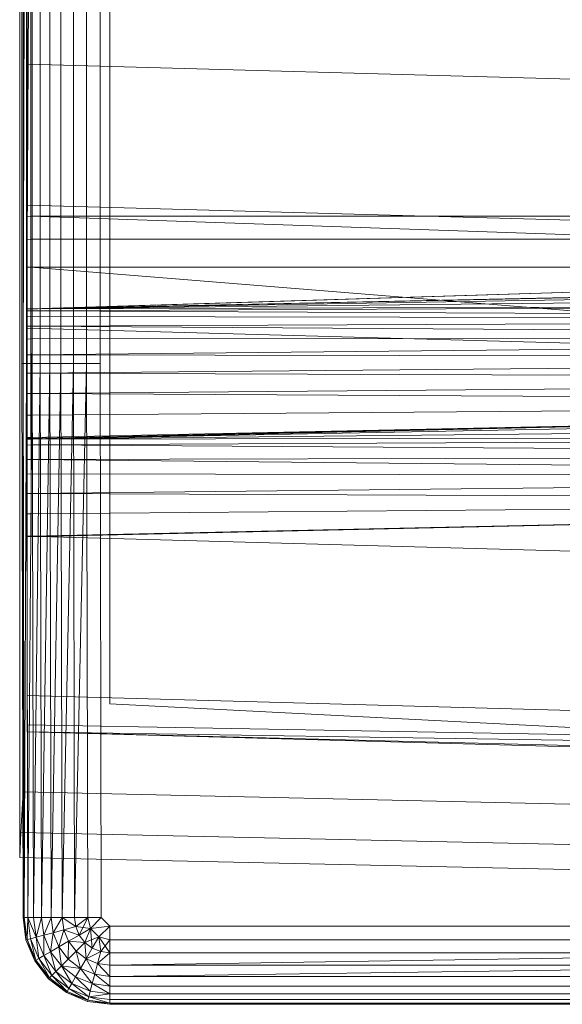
# Model space of a CAD drawing. Header units: metres. Extents: x 391.1 to 427.5, y 12.7 to 28.4.
# Tile 50 of 139: x 407.5527 to 407.6441, y 26.1113 to 26.2773. Entities that reach past the tile are written whole.
import ezdxf

# ---------------------------------------------------------------- set-up
doc = ezdxf.new("R2010")
doc.units = ezdxf.units.M
doc.layers.add('A-DETL-____-MBND', color=7, linetype='Continuous', lineweight=18)
doc.layers.add('A-GENM-____-OTLN', color=7, linetype='Continuous', lineweight=18)

# ---------------------------------------------------------------- blocks, each defined once
blk = doc.blocks.new('Family - LONDR55-XX_ZZ-ARQ-CAA-M3D-Londres55-154724-04_TEL_P1')
at = {"layer": 'A-DETL-____-MBND', "color": 253, "true_color": 0xaaaaaa}
for p, q in [((0.03874, 0.72747), (0.36709, 0.72747)), ((0.36709, 0.72747), (0.03874, 0.72747)), ((0.36709, 0.72747), (0.37392, 0.72747)), ((0.37392, 0.72747), (0.36709, 0.72747)), ((0.37392, 0.72725), (0.36709, 0.72691)), ((0.36709, 0.72691), (0.37392, 0.72725)), ((0.37392, 0.72747), (0.37814, 0.72747)), ((0.37814, 0.72747), (0.37392, 0.72747)), ((0.37814, 0.72747), (0.37392, 0.72725)), ((0.37392, 0.72725), (0.37814, 0.72747)), ((0.38104, 0.40776), (0.37392, 0.72725)), ((0.38104, 0.40776), (0.37392, 0.72725)), ((0.38526, 0.40793), (0.37814, 0.72747)), ((0.38526, 0.40793), (0.37814, 0.72747)), ((0.01465, 0.72691), (0.38826, 0.72691)), ((0.01465, 0.72691), (0.38826, 0.72691)), ((0.36709, 0.72691), (0.03874, 0.72691)), ((0.03874, 0.72691), (0.36709, 0.72691)), ((0.10805, 0.72711), (0.29485, 0.72711)), ((0.10805, 0.72711), (0.29485, 0.72711)), ((0.10805, 0.72691), (0.29485, 0.72691)), ((0.10805, 0.72691), (0.29485, 0.72691)), ((0.10805, 0.72691), (0.29485, 0.72691)), ((0.29485, 0.72691), (0.10805, 0.72631)), ((0.10805, 0.72631), (0.29485, 0.72691)), ((0.10805, 0.72631), (0.29485, 0.72631)), ((0.10805, 0.72631), (0.29485, 0.72631)), ((0.29485, 0.72631), (0.10805, 0.72534)), ((0.10805, 0.72631), (0.29485, 0.72631)), ((0.10805, 0.72534), (0.29485, 0.72631)), ((0.12028, 0.7262), (0.28568, 0.7262)), ((0.1359, 0.7262), (0.27007, 0.7262)), ((0.26951, 0.7262), (0.13591, 0.7262)), ((0.13594, 0.72561), (0.27003, 0.72561)), ((0.13594, 0.72561), (0.27003, 0.72561)), ((0.27003, 0.72561), (0.13594, 0.72561)), ((0.13594, 0.72561), (0.27003, 0.72561)), ((0.21897, 0.7262), (0.24439, 0.7262)), ((0.24439, 0.7262), (0.25847, 0.21652)), ((0.24439, 0.7262), (0.26816, 0.7262)), ((0.26816, 0.7262), (0.28224, 0.21652)), ((0.26816, 0.7262), (0.28891, 0.7262)), ((0.28568, 0.7262), (0.26951, 0.2042)), ((0.26951, 0.7262), (0.27006, 0.7262)), ((0.26951, 0.2042), (0.28565, 0.7256)), ((0.26951, 0.2042), (0.28565, 0.7256)), ((0.27007, 0.7262), (0.27003, 0.72561)), ((0.27007, 0.7262), (0.27003, 0.72561)), ((0.27003, 0.72561), (0.27006, 0.7262)), ((0.27006, 0.7262), (0.27003, 0.72561)), ((0.27003, 0.72561), (0.27003, 0.44571)), ((0.27003, 0.72561), (0.27965, 0.44571)), ((0.27003, 0.72561), (0.27003, 0.44571)), ((0.28565, 0.7256), (0.27003, 0.72561)), ((0.27003, 0.72561), (0.28565, 0.7256)), ((0.27003, 0.72561), (0.27965, 0.44571)), ((0.27003, 0.72561), (0.27003, 0.44571)), ((0.27003, 0.72561), (0.27392, 0.72561)), ((0.27003, 0.72561), (0.27003, 0.44571)), ((0.27392, 0.72561), (0.27003, 0.72561)), ((0.27003, 0.21593), (0.28565, 0.7256)), ((0.27003, 0.21593), (0.28565, 0.7256)), ((0.27394, 0.7262), (0.27006, 0.7262)), ((0.28563, 0.7262), (0.27007, 0.7262)), ((0.27394, 0.7262), (0.27392, 0.72561)), ((0.27394, 0.7262), (0.27392, 0.72561)), ((0.27392, 0.72561), (0.27392, 0.44571)), ((0.27392, 0.72561), (0.27859, 0.72561)), ((0.27392, 0.72561), (0.27392, 0.44571)), ((0.27859, 0.72561), (0.27392, 0.72561)), ((0.27859, 0.7262), (0.27394, 0.7262)), ((0.27859, 0.7262), (0.27859, 0.72561)), ((0.27861, 0.7262), (0.27859, 0.72561)), ((0.27861, 0.7262), (0.27859, 0.7262)), ((0.27859, 0.72561), (0.27859, 0.7262)), ((0.27862, 0.7262), (0.27859, 0.72561)), ((0.27859, 0.72561), (0.27861, 0.7262)), ((0.27862, 0.7262), (0.27859, 0.72561)), ((0.27859, 0.72561), (0.27859, 0.44571)), ((0.27859, 0.72561), (0.30126, 0.44572)), ((0.27859, 0.72561), (0.27859, 0.44571)), ((0.3076, 0.72555), (0.27859, 0.72561)), ((0.27859, 0.72561), (0.3076, 0.72555)), ((0.27859, 0.72561), (0.30126, 0.44572)), ((0.27862, 0.7262), (0.27861, 0.7262)), ((0.30752, 0.7262), (0.27862, 0.7262)), ((0.28565, 0.7256), (0.27965, 0.44571)), ((0.27965, 0.44571), (0.28565, 0.7256)), ((0.28565, 0.7256), (0.27965, 0.44571)), ((0.27965, 0.44571), (0.28565, 0.7256)), ((0.28565, 0.7256), (0.27996, 0.44571)), ((0.27996, 0.44571), (0.28565, 0.7256)), ((0.28565, 0.7256), (0.28094, 0.44571)), ((0.28094, 0.44571), (0.28565, 0.7256)), ((0.28565, 0.7256), (0.28254, 0.44571)), ((0.28254, 0.44571), (0.28565, 0.7256)), ((0.28565, 0.7256), (0.28471, 0.44571)), ((0.28471, 0.44571), (0.28565, 0.7256)), ((0.28471, 0.44571), (0.28596, 0.7256)), ((0.28471, 0.44571), (0.28596, 0.7256)), ((0.28563, 0.7262), (0.28565, 0.7256)), ((0.28568, 0.7262), (0.28563, 0.7262)), ((0.28565, 0.7256), (0.28563, 0.7262)), ((0.28568, 0.7262), (0.28565, 0.7256)), ((0.28568, 0.7262), (0.28565, 0.7256)), ((0.28568, 0.7262), (0.28565, 0.7256)), ((0.28568, 0.7262), (0.28565, 0.7256)), ((0.28565, 0.7256), (0.28596, 0.7256)), ((0.28596, 0.7256), (0.28565, 0.7256)), ((0.28599, 0.7262), (0.28568, 0.7262)), ((0.28599, 0.7262), (0.28596, 0.7256)), ((0.28599, 0.7262), (0.28596, 0.7256)), ((0.28596, 0.7256), (0.28739, 0.44571)), ((0.28596, 0.7256), (0.28694, 0.7256)), ((0.28596, 0.7256), (0.28739, 0.44571)), ((0.28694, 0.7256), (0.28596, 0.7256)), ((0.28697, 0.7262), (0.28599, 0.7262)), ((0.28697, 0.7262), (0.28694, 0.7256)), ((0.28697, 0.7262), (0.28694, 0.7256)), ((0.28694, 0.7256), (0.28739, 0.44571)), ((0.28694, 0.7256), (0.28854, 0.7256)), ((0.28694, 0.7256), (0.28739, 0.44571)), ((0.28854, 0.7256), (0.28694, 0.7256)), ((0.28856, 0.7262), (0.28697, 0.7262)), ((0.28854, 0.7256), (0.28739, 0.44571)), ((0.28739, 0.44571), (0.28854, 0.7256)), ((0.28856, 0.7262), (0.28854, 0.7256)), ((0.28856, 0.7262), (0.28854, 0.7256)), ((0.28854, 0.7256), (0.29049, 0.44571)), ((0.28854, 0.7256), (0.29071, 0.7256)), ((0.28854, 0.7256), (0.29049, 0.44571)), ((0.29071, 0.7256), (0.28854, 0.7256)), ((0.29073, 0.7262), (0.28856, 0.7262)), ((0.28891, 0.7262), (0.30299, 0.21652)), ((0.28891, 0.7262), (0.32395, 0.7262)), ((0.29071, 0.7256), (0.29049, 0.44571)), ((0.29049, 0.44571), (0.29071, 0.7256)), ((0.29049, 0.44571), (0.29339, 0.7256)), ((0.29049, 0.44571), (0.29339, 0.7256)), ((0.29073, 0.7262), (0.29071, 0.7256)), ((0.29073, 0.7262), (0.29071, 0.7256)), ((0.29071, 0.7256), (0.29339, 0.7256)), ((0.29339, 0.7256), (0.29071, 0.7256)), ((0.2934, 0.7262), (0.29073, 0.7262)), ((0.2934, 0.7262), (0.29339, 0.7256)), ((0.2934, 0.7262), (0.29339, 0.7256)), ((0.29339, 0.7256), (0.2934, 0.7262)), ((0.2934, 0.7262), (0.29339, 0.7256)), ((0.29339, 0.7256), (0.29392, 0.44571)), ((0.29339, 0.7256), (0.29649, 0.7256)), ((0.29339, 0.7256), (0.29392, 0.44571)), ((0.29649, 0.7256), (0.29339, 0.7256)), ((0.29649, 0.7262), (0.2934, 0.7262)), ((0.29649, 0.7256), (0.29392, 0.44571)), ((0.29392, 0.44571), (0.29649, 0.7256)), ((0.29485, 0.72711), (0.29485, 0.72691)), ((0.29485, 0.72711), (0.38826, 0.72691)), ((0.29485, 0.72711), (0.29485, 0.72691)), ((0.29485, 0.72711), (0.38826, 0.72691)), ((0.29485, 0.72711), (0.29485, 0.72691)), ((0.29485, 0.72691), (0.29485, 0.72631)), ((0.29485, 0.72691), (0.38826, 0.72671)), ((0.29485, 0.72691), (0.29485, 0.72631)), ((0.38826, 0.72691), (0.29485, 0.72691)), ((0.29485, 0.72691), (0.38826, 0.72671)), ((0.29485, 0.72691), (0.29485, 0.72631)), ((0.29485, 0.72691), (0.38826, 0.72691)), ((0.29485, 0.72691), (0.38826, 0.72671)), ((0.38826, 0.72671), (0.29485, 0.72631)), ((0.29485, 0.72631), (0.38826, 0.72671)), ((0.29485, 0.72631), (0.29485, 0.72534)), ((0.29485, 0.72631), (0.38826, 0.72611)), ((0.29485, 0.72631), (0.29485, 0.72534)), ((0.29485, 0.72631), (0.38826, 0.72611)), ((0.29485, 0.72631), (0.29485, 0.72534)), ((0.29485, 0.72631), (0.38826, 0.72611)), ((0.38826, 0.72611), (0.29485, 0.72534)), ((0.29485, 0.72534), (0.38826, 0.72611)), ((0.29649, 0.7262), (0.29649, 0.7256)), ((0.29649, 0.7262), (0.29649, 0.7256)), ((0.29649, 0.7262), (0.29649, 0.7262)), ((0.29649, 0.7256), (0.29649, 0.7262)), ((0.2965, 0.7262), (0.29649, 0.7256)), ((0.2965, 0.7262), (0.29649, 0.7262)), ((0.29649, 0.7256), (0.29649, 0.7262)), ((0.2965, 0.7262), (0.29649, 0.7256)), ((0.29649, 0.7256), (0.29758, 0.44571)), ((0.29992, 0.7256), (0.29649, 0.7256)), ((0.29649, 0.7256), (0.29992, 0.7256)), ((0.29649, 0.7256), (0.29758, 0.44571)), ((0.29992, 0.7262), (0.2965, 0.7262)), ((0.29992, 0.7256), (0.29758, 0.44571)), ((0.29758, 0.44571), (0.29992, 0.7256)), ((0.29992, 0.7262), (0.29992, 0.7256)), ((0.29992, 0.7262), (0.29992, 0.7256)), ((0.29992, 0.7262), (0.29992, 0.7262)), ((0.29992, 0.7256), (0.29992, 0.7262)), ((0.29993, 0.7262), (0.29992, 0.7256)), ((0.29993, 0.7262), (0.29992, 0.7262)), ((0.29992, 0.7256), (0.29992, 0.7262)), ((0.29993, 0.7262), (0.29992, 0.7256)), ((0.29992, 0.7256), (0.30135, 0.44571)), ((0.29992, 0.7256), (0.30358, 0.7256)), ((0.29992, 0.7256), (0.30135, 0.44571)), ((0.30358, 0.7256), (0.29992, 0.7256)), ((0.30358, 0.7262), (0.29993, 0.7262)), ((0.3076, 0.72555), (0.30126, 0.44572)), ((0.30126, 0.44572), (0.3076, 0.72555)), ((0.30749, 0.7262), (0.30135, 0.44571)), ((0.30358, 0.7256), (0.30135, 0.44571)), ((0.30135, 0.44571), (0.30358, 0.7256)), ((0.30135, 0.44571), (0.30735, 0.7256)), ((0.30135, 0.44571), (0.30735, 0.7256)), ((0.3076, 0.72555), (0.30226, 0.44566)), ((0.30226, 0.44566), (0.3076, 0.72555)), ((0.30358, 0.7262), (0.30358, 0.7256)), ((0.30359, 0.7262), (0.30358, 0.7256)), ((0.30359, 0.7262), (0.30358, 0.7262)), ((0.30358, 0.7256), (0.30358, 0.7262)), ((0.30359, 0.7262), (0.30358, 0.7256)), ((0.30358, 0.7256), (0.30735, 0.7256)), ((0.30735, 0.7256), (0.30358, 0.7256)), ((0.30735, 0.7262), (0.30359, 0.7262)), ((0.3076, 0.72555), (0.30471, 0.44566)), ((0.30471, 0.44566), (0.3076, 0.72555)), ((0.3076, 0.72555), (0.30715, 0.44566)), ((0.30715, 0.44566), (0.3076, 0.72555)), ((0.30715, 0.44566), (0.3086, 0.72555)), ((0.30715, 0.44566), (0.3086, 0.72555)), ((0.30739, 0.7262), (0.30735, 0.7256)), ((0.30735, 0.7262), (0.30735, 0.7256)), ((0.30736, 0.7262), (0.30735, 0.7256)), ((0.30736, 0.7262), (0.30735, 0.7262)), ((0.30735, 0.7256), (0.30735, 0.7262)), ((0.30737, 0.7262), (0.30735, 0.7256)), ((0.30735, 0.7256), (0.30736, 0.7262)), ((0.30739, 0.7262), (0.30735, 0.7256)), ((0.30735, 0.7256), (0.30737, 0.7262)), ((0.30737, 0.7262), (0.30736, 0.7262)), ((0.30739, 0.7262), (0.30737, 0.7262)), ((0.30749, 0.7262), (0.30739, 0.7262)), ((0.30752, 0.7262), (0.3076, 0.72555)), ((0.30763, 0.7262), (0.30752, 0.7262)), ((0.3076, 0.72555), (0.30752, 0.7262)), ((0.30763, 0.7262), (0.3076, 0.72555)), ((0.30763, 0.7262), (0.3076, 0.72555)), ((0.3076, 0.72555), (0.3086, 0.72555)), ((0.3086, 0.72555), (0.3076, 0.72555)), ((0.30863, 0.7262), (0.30763, 0.7262)), ((0.30863, 0.7262), (0.3086, 0.72555)), ((0.30863, 0.7262), (0.3086, 0.72555)), ((0.3086, 0.72555), (0.31043, 0.44566)), ((0.3086, 0.72555), (0.31105, 0.72555)), ((0.3086, 0.72555), (0.31043, 0.44566)), ((0.31105, 0.72555), (0.3086, 0.72555)), ((0.31107, 0.7262), (0.30863, 0.7262)), ((0.31105, 0.72555), (0.31043, 0.44566)), ((0.31043, 0.44566), (0.31105, 0.72555)), ((0.31107, 0.7262), (0.31105, 0.72555)), ((0.31107, 0.7262), (0.31105, 0.72555)), ((0.31105, 0.72555), (0.31384, 0.44566)), ((0.31105, 0.72555), (0.31349, 0.72555)), ((0.31105, 0.72555), (0.31384, 0.44566)), ((0.31349, 0.72555), (0.31105, 0.72555)), ((0.3135, 0.7262), (0.31107, 0.7262)), ((0.3135, 0.7262), (0.31349, 0.72555)), ((0.3135, 0.7262), (0.31349, 0.72555)), ((0.31349, 0.72555), (0.31384, 0.44566)), ((0.31349, 0.72555), (0.31677, 0.72555)), ((0.31349, 0.72555), (0.31384, 0.44566)), ((0.31677, 0.72555), (0.31349, 0.72555)), ((0.31677, 0.7262), (0.3135, 0.7262)), ((0.31677, 0.72555), (0.31384, 0.44566)), ((0.31384, 0.44566), (0.31677, 0.72555)), ((0.31677, 0.7262), (0.31677, 0.72555)), ((0.31677, 0.7262), (0.31677, 0.72555)), ((0.31677, 0.7262), (0.31677, 0.7262)), ((0.31677, 0.72555), (0.31677, 0.7262)), ((0.32018, 0.7262), (0.31677, 0.7262)), ((0.31677, 0.7262), (0.31677, 0.72555)), ((0.31677, 0.72555), (0.31794, 0.44566)), ((0.32019, 0.72555), (0.31677, 0.72555)), ((0.31677, 0.72555), (0.32019, 0.72555)), ((0.31677, 0.72555), (0.31794, 0.44566)), ((0.32408, 0.7262), (0.31794, 0.44566)), ((0.32019, 0.72555), (0.31794, 0.44566)), ((0.31794, 0.44566), (0.32019, 0.72555)), ((0.31794, 0.44566), (0.32395, 0.72555)), ((0.31794, 0.44566), (0.32395, 0.72555)), ((0.32018, 0.7262), (0.32019, 0.72555)), ((0.32019, 0.7262), (0.32018, 0.7262)), ((0.32019, 0.72555), (0.32018, 0.7262)), ((0.32019, 0.7262), (0.32019, 0.72555)), ((0.3202, 0.7262), (0.32019, 0.72555)), ((0.3202, 0.7262), (0.32019, 0.7262)), ((0.32019, 0.72555), (0.32019, 0.7262)), ((0.3202, 0.7262), (0.32019, 0.72555)), ((0.32019, 0.72555), (0.32395, 0.72555)), ((0.32395, 0.72555), (0.32019, 0.72555)), ((0.32394, 0.7262), (0.3202, 0.7262)), ((0.32394, 0.7262), (0.32395, 0.72555)), ((0.32395, 0.7262), (0.32394, 0.7262)), ((0.32395, 0.72555), (0.32394, 0.7262)), ((0.32395, 0.7262), (0.33803, 0.21652)), ((0.32395, 0.7262), (0.35083, 0.7262)), ((0.32397, 0.7262), (0.32395, 0.72555)), ((0.32395, 0.7262), (0.32395, 0.72555)), ((0.32396, 0.7262), (0.32395, 0.72555)), ((0.32396, 0.7262), (0.32395, 0.7262)), ((0.32395, 0.72555), (0.32395, 0.7262)), ((0.32397, 0.7262), (0.32395, 0.72555)), ((0.32395, 0.72555), (0.32396, 0.7262)), ((0.32397, 0.7262), (0.32396, 0.7262)), ((0.32408, 0.7262), (0.32397, 0.7262)), ((0.35083, 0.7262), (0.36491, 0.21652)), ((0.35083, 0.7262), (0.35578, 0.7262)), ((0.35578, 0.7262), (0.36491, 0.21652)), ((0.35578, 0.7262), (0.35697, 0.7262)), ((0.35697, 0.7262), (0.36491, 0.21652)), ((0.35697, 0.7262), (0.36986, 0.21652)), ((0.35697, 0.7262), (0.37104, 0.21652)), ((0.3742, 0.40749), (0.36709, 0.72691)), ((0.3742, 0.40749), (0.36709, 0.72691)), ((0.38826, 0.72691), (0.38826, 0.72671)), ((0.38826, 0.72691), (0.39205, 0.72641)), ((0.38826, 0.72691), (0.39205, 0.72641)), ((0.38826, 0.72691), (0.39205, 0.72641)), ((0.38826, 0.72691), (0.38826, 0.72671)), ((0.38826, 0.72691), (0.39205, 0.72641)), ((0.38826, 0.72691), (0.38826, 0.72671)), ((0.38826, 0.72671), (0.38826, 0.72611)), ((0.38826, 0.72671), (0.392, 0.72621)), ((0.38826, 0.72671), (0.38826, 0.72611)), ((0.39205, 0.72641), (0.38826, 0.72671)), ((0.38826, 0.72671), (0.392, 0.72621)), ((0.38826, 0.72671), (0.38826, 0.72611)), ((0.38826, 0.72671), (0.39205, 0.72641)), ((0.38826, 0.72671), (0.392, 0.72621)), ((0.392, 0.72621), (0.38826, 0.72611)), ((0.38826, 0.72611), (0.392, 0.72621)), ((0.38826, 0.72611), (0.38826, 0.72514)), ((0.38826, 0.72611), (0.39184, 0.72564)), ((0.38826, 0.72611), (0.38826, 0.72514)), ((0.38826, 0.72611), (0.39159, 0.7247)), ((0.38826, 0.72611), (0.38826, 0.72514)), ((0.38826, 0.72611), (0.39184, 0.72564)), ((0.38826, 0.72611), (0.39159, 0.7247)), ((0.38826, 0.72611), (0.39184, 0.72564)), ((0.39184, 0.72564), (0.39159, 0.7247)), ((0.39184, 0.72564), (0.39159, 0.7247)), ((0.39159, 0.7247), (0.39184, 0.72564)), ((0.392, 0.72621), (0.39184, 0.72564)), ((0.392, 0.72621), (0.39184, 0.72564)), ((0.39184, 0.72564), (0.392, 0.72621)), ((0.39184, 0.72564), (0.39518, 0.72425)), ((0.39184, 0.72564), (0.39518, 0.72425)), ((0.39184, 0.72564), (0.39548, 0.72477)), ((0.39184, 0.72564), (0.39548, 0.72477)), ((0.39184, 0.72564), (0.39518, 0.72425)), ((0.39205, 0.72641), (0.392, 0.72621)), ((0.39205, 0.72641), (0.392, 0.72621)), ((0.392, 0.72621), (0.39205, 0.72641)), ((0.392, 0.72621), (0.39548, 0.72477)), ((0.392, 0.72621), (0.39548, 0.72477)), ((0.392, 0.72621), (0.39558, 0.72494)), ((0.392, 0.72621), (0.39558, 0.72494)), ((0.392, 0.72621), (0.39548, 0.72477)), ((0.39205, 0.72641), (0.39558, 0.72494)), ((0.39205, 0.72641), (0.39558, 0.72494)), ((0.39205, 0.72641), (0.39558, 0.72494)), ((0.39205, 0.72641), (0.39558, 0.72494)), ((0.10805, 0.72534), (0.29485, 0.72534)), ((0.10805, 0.72534), (0.29485, 0.72534)), ((0.10805, 0.72534), (0.29485, 0.72534)), ((0.10805, 0.72402), (0.29485, 0.72402)), ((0.10805, 0.72402), (0.29485, 0.72402)), ((0.10805, 0.72402), (0.29485, 0.72402)), ((0.29485, 0.72534), (0.29485, 0.72402)), ((0.29485, 0.72534), (0.38826, 0.72514)), ((0.29485, 0.72534), (0.29485, 0.72402)), ((0.29485, 0.72534), (0.38826, 0.72514)), ((0.29485, 0.72534), (0.29485, 0.72402)), ((0.29485, 0.72534), (0.38826, 0.72514)), ((0.38826, 0.72514), (0.29485, 0.72402)), ((0.29485, 0.72402), (0.38826, 0.72514)), ((0.29485, 0.72402), (0.38826, 0.72382)), ((0.29485, 0.72402), (0.29485, 0.72239)), ((0.29485, 0.72402), (0.38826, 0.72382)), ((0.29485, 0.72402), (0.29485, 0.72239)), ((0.29485, 0.72402), (0.38826, 0.72382)), ((0.38826, 0.72514), (0.38826, 0.72382)), ((0.39159, 0.7247), (0.38826, 0.72514)), ((0.38826, 0.72514), (0.38826, 0.72382)), ((0.39159, 0.7247), (0.38826, 0.72514)), ((0.38826, 0.72514), (0.39159, 0.7247)), ((0.38826, 0.72514), (0.38826, 0.72382)), ((0.39159, 0.7247), (0.38826, 0.72382)), ((0.38826, 0.72382), (0.39159, 0.7247)), ((0.39159, 0.7247), (0.39125, 0.72342)), ((0.39159, 0.7247), (0.39125, 0.72342)), ((0.39125, 0.72342), (0.39159, 0.7247)), ((0.39159, 0.7247), (0.3947, 0.72341)), ((0.39159, 0.7247), (0.3947, 0.72341)), ((0.39159, 0.7247), (0.39518, 0.72425)), ((0.39159, 0.7247), (0.39518, 0.72425)), ((0.39159, 0.7247), (0.3947, 0.72341)), ((0.39518, 0.72425), (0.3947, 0.72341)), ((0.39518, 0.72425), (0.3947, 0.72341)), ((0.3947, 0.72341), (0.39518, 0.72425)), ((0.39548, 0.72477), (0.39518, 0.72425)), ((0.39548, 0.72477), (0.39518, 0.72425)), ((0.39518, 0.72425), (0.39548, 0.72477)), ((0.39518, 0.72425), (0.39805, 0.72205)), ((0.39518, 0.72425), (0.39805, 0.72205)), ((0.39518, 0.72425), (0.39847, 0.72247)), ((0.39518, 0.72425), (0.39847, 0.72247)), ((0.39518, 0.72425), (0.39805, 0.72205)), ((0.39558, 0.72494), (0.39548, 0.72477)), ((0.39558, 0.72494), (0.39548, 0.72477)), ((0.39548, 0.72477), (0.39558, 0.72494)), ((0.39548, 0.72477), (0.39847, 0.72247)), ((0.39548, 0.72477), (0.39847, 0.72247)), ((0.39548, 0.72477), (0.39862, 0.72262)), ((0.39548, 0.72477), (0.39862, 0.72262)), ((0.39548, 0.72477), (0.39847, 0.72247)), ((0.39558, 0.72494), (0.39862, 0.72262)), ((0.39558, 0.72494), (0.39862, 0.72262)), ((0.39558, 0.72494), (0.39862, 0.72262)), ((0.39558, 0.72494), (0.39862, 0.72262)), ((0.10805, 0.72239), (0.29485, 0.72239)), ((0.10805, 0.72239), (0.29485, 0.72239)), ((0.10805, 0.72239), (0.29485, 0.72239)), ((0.38826, 0.72382), (0.29485, 0.72239)), ((0.29485, 0.72239), (0.38826, 0.72382)), ((0.29485, 0.72239), (0.38826, 0.72219)), ((0.29485, 0.72239), (0.29485, 0.72051)), ((0.29485, 0.72239), (0.38826, 0.72219)), ((0.29485, 0.72239), (0.29485, 0.72051)), ((0.29485, 0.72239), (0.38826, 0.72219)), ((0.38826, 0.72219), (0.29485, 0.72051)), ((0.29485, 0.72051), (0.38826, 0.72219)), ((0.38826, 0.72382), (0.38826, 0.72219)), ((0.38826, 0.72382), (0.39125, 0.72342)), ((0.38826, 0.72382), (0.38826, 0.72219)), ((0.38826, 0.72382), (0.39125, 0.72342)), ((0.38826, 0.72382), (0.38826, 0.72219)), ((0.38826, 0.72382), (0.39125, 0.72342)), ((0.39125, 0.72342), (0.38826, 0.72219)), ((0.38826, 0.72219), (0.39125, 0.72342)), ((0.38826, 0.72219), (0.38826, 0.72031)), ((0.38826, 0.72219), (0.39083, 0.72185)), ((0.38826, 0.72219), (0.38826, 0.72031)), ((0.38826, 0.72219), (0.39083, 0.72185)), ((0.38826, 0.72219), (0.38826, 0.72031)), ((0.38826, 0.72219), (0.39083, 0.72185)), ((0.39125, 0.72342), (0.39083, 0.72185)), ((0.39125, 0.72342), (0.39083, 0.72185)), ((0.39083, 0.72185), (0.39125, 0.72342)), ((0.39083, 0.72185), (0.39404, 0.72227)), ((0.39083, 0.72185), (0.39404, 0.72227)), ((0.39125, 0.72342), (0.39404, 0.72227)), ((0.39125, 0.72342), (0.39404, 0.72227)), ((0.39125, 0.72342), (0.3947, 0.72341)), ((0.39125, 0.72342), (0.3947, 0.72341)), ((0.39125, 0.72342), (0.39404, 0.72227)), ((0.39404, 0.72227), (0.39322, 0.72086)), ((0.39404, 0.72227), (0.39322, 0.72086)), ((0.39322, 0.72086), (0.39404, 0.72227)), ((0.3947, 0.72341), (0.39404, 0.72227)), ((0.3947, 0.72341), (0.39404, 0.72227)), ((0.39404, 0.72227), (0.3947, 0.72341)), ((0.39404, 0.72227), (0.39643, 0.72043)), ((0.39404, 0.72227), (0.39643, 0.72043)), ((0.39404, 0.72227), (0.39736, 0.72136)), ((0.39404, 0.72227), (0.39736, 0.72136)), ((0.39404, 0.72227), (0.39643, 0.72043)), ((0.3947, 0.72341), (0.39736, 0.72136)), ((0.3947, 0.72341), (0.39736, 0.72136)), ((0.3947, 0.72341), (0.39805, 0.72205)), ((0.3947, 0.72341), (0.39805, 0.72205)), ((0.3947, 0.72341), (0.39736, 0.72136)), ((0.39847, 0.72247), (0.39805, 0.72205)), ((0.39847, 0.72247), (0.39805, 0.72205)), ((0.39805, 0.72205), (0.39847, 0.72247)), ((0.39862, 0.72262), (0.39847, 0.72247)), ((0.39862, 0.72262), (0.39847, 0.72247)), ((0.39847, 0.72247), (0.39862, 0.72262)), ((0.39847, 0.72247), (0.40077, 0.71948)), ((0.39847, 0.72247), (0.40077, 0.71948)), ((0.39847, 0.72247), (0.40077, 0.71948)), ((0.39862, 0.72262), (0.40094, 0.71958)), ((0.39862, 0.72262), (0.40094, 0.71958)), ((0.39862, 0.72262), (0.40094, 0.71958)), ((0.39862, 0.72262), (0.40077, 0.71948)), ((0.39862, 0.72262), (0.40094, 0.71958)), ((0.39862, 0.72262), (0.40077, 0.71948)), ((0.39083, 0.72185), (0.38826, 0.72031)), ((0.38826, 0.72031), (0.39083, 0.72185)), ((0.39083, 0.72185), (0.39034, 0.72003)), ((0.39083, 0.72185), (0.39034, 0.72003)), ((0.39034, 0.72003), (0.39083, 0.72185)), ((0.39034, 0.72003), (0.39322, 0.72086)), ((0.39034, 0.72003), (0.39322, 0.72086)), ((0.39083, 0.72185), (0.39322, 0.72086)), ((0.39083, 0.72185), (0.39322, 0.72086)), ((0.39083, 0.72185), (0.39322, 0.72086)), ((0.39322, 0.72086), (0.39228, 0.71923)), ((0.39322, 0.72086), (0.39228, 0.71923)), ((0.39228, 0.71923), (0.39322, 0.72086)), ((0.39322, 0.72086), (0.39528, 0.71928)), ((0.39322, 0.72086), (0.39528, 0.71928)), ((0.39322, 0.72086), (0.39643, 0.72043)), ((0.39322, 0.72086), (0.39643, 0.72043)), ((0.39322, 0.72086), (0.39528, 0.71928)), ((0.39736, 0.72136), (0.39643, 0.72043)), ((0.39736, 0.72136), (0.39643, 0.72043)), ((0.39643, 0.72043), (0.39736, 0.72136)), ((0.39805, 0.72205), (0.39736, 0.72136)), ((0.39805, 0.72205), (0.39736, 0.72136)), ((0.39736, 0.72136), (0.39805, 0.72205)), ((0.39736, 0.72136), (0.39941, 0.7187)), ((0.39736, 0.72136), (0.39941, 0.7187)), ((0.39736, 0.72136), (0.40025, 0.71918)), ((0.39736, 0.72136), (0.40025, 0.71918)), ((0.39736, 0.72136), (0.39941, 0.7187)), ((0.39805, 0.72205), (0.40025, 0.71918)), ((0.39805, 0.72205), (0.40025, 0.71918)), ((0.39805, 0.72205), (0.40077, 0.71948)), ((0.39805, 0.72205), (0.40077, 0.71948)), ((0.39805, 0.72205), (0.40025, 0.71918)), ((0.10805, 0.72051), (0.29485, 0.72051)), ((0.10805, 0.72051), (0.29485, 0.72051)), ((0.10805, 0.72051), (0.29485, 0.72051)), ((0.29485, 0.72051), (0.38826, 0.72031)), ((0.29485, 0.72051), (0.29485, 0.71843)), ((0.29485, 0.72051), (0.38826, 0.72031)), ((0.29485, 0.72051), (0.29485, 0.71843)), ((0.29485, 0.72051), (0.38826, 0.72031)), ((0.38826, 0.72031), (0.29485, 0.71843)), ((0.29485, 0.71843), (0.38826, 0.72031)), ((0.38826, 0.72031), (0.38826, 0.71823)), ((0.38826, 0.72031), (0.39034, 0.72003)), ((0.38826, 0.72031), (0.38826, 0.71823)), ((0.38826, 0.72031), (0.3898, 0.71802)), ((0.38826, 0.72031), (0.38826, 0.71823)), ((0.38826, 0.72031), (0.39034, 0.72003)), ((0.38826, 0.72031), (0.3898, 0.71802)), ((0.38826, 0.72031), (0.39034, 0.72003)), ((0.39034, 0.72003), (0.3898, 0.71802)), ((0.39034, 0.72003), (0.3898, 0.71802)), ((0.3898, 0.71802), (0.39034, 0.72003)), ((0.39034, 0.72003), (0.39228, 0.71923)), ((0.39034, 0.72003), (0.39124, 0.71743)), ((0.39034, 0.72003), (0.39228, 0.71923)), ((0.39034, 0.72003), (0.39124, 0.71743)), ((0.39034, 0.72003), (0.39228, 0.71923)), ((0.39228, 0.71923), (0.39124, 0.71743)), ((0.39228, 0.71923), (0.39124, 0.71743)), ((0.39124, 0.71743), (0.39228, 0.71923)), ((0.39228, 0.71923), (0.39528, 0.71928)), ((0.39228, 0.71923), (0.39528, 0.71928)), ((0.39228, 0.71923), (0.39395, 0.71795)), ((0.39228, 0.71923), (0.39248, 0.71648)), ((0.39228, 0.71923), (0.39395, 0.71795)), ((0.39228, 0.71923), (0.39248, 0.71648)), ((0.39228, 0.71923), (0.39395, 0.71795)), ((0.39528, 0.71928), (0.39395, 0.71795)), ((0.39528, 0.71928), (0.39395, 0.71795)), ((0.39395, 0.71795), (0.39528, 0.71928)), ((0.39643, 0.72043), (0.39528, 0.71928)), ((0.39643, 0.72043), (0.39528, 0.71928)), ((0.39528, 0.71928), (0.39643, 0.72043)), ((0.39528, 0.71928), (0.39686, 0.71722)), ((0.39528, 0.71928), (0.39686, 0.71722)), ((0.39528, 0.71928), (0.39686, 0.71722)), ((0.39643, 0.72043), (0.39827, 0.71804)), ((0.39643, 0.72043), (0.39686, 0.71722)), ((0.39643, 0.72043), (0.39827, 0.71804)), ((0.39643, 0.72043), (0.39686, 0.71722)), ((0.39643, 0.72043), (0.39941, 0.7187)), ((0.39643, 0.72043), (0.39941, 0.7187)), ((0.39643, 0.72043), (0.39827, 0.71804)), ((0.40025, 0.71918), (0.39941, 0.7187)), ((0.40025, 0.71918), (0.39941, 0.7187)), ((0.39941, 0.7187), (0.40025, 0.71918)), ((0.40077, 0.71948), (0.40025, 0.71918)), ((0.40077, 0.71948), (0.40025, 0.71918)), ((0.40025, 0.71918), (0.40077, 0.71948)), ((0.40025, 0.71918), (0.40164, 0.71584)), ((0.40025, 0.71918), (0.40164, 0.71584)), ((0.40025, 0.71918), (0.40221, 0.716)), ((0.40025, 0.71918), (0.40221, 0.716)), ((0.40025, 0.71918), (0.40164, 0.71584)), ((0.40094, 0.71958), (0.40077, 0.71948)), ((0.40094, 0.71958), (0.40077, 0.71948)), ((0.40077, 0.71948), (0.40094, 0.71958)), ((0.40077, 0.71948), (0.40221, 0.716)), ((0.40077, 0.71948), (0.40221, 0.716)), ((0.40077, 0.71948), (0.40221, 0.716)), ((0.40094, 0.71958), (0.40241, 0.71605)), ((0.40094, 0.71958), (0.40241, 0.71605)), ((0.40094, 0.71958), (0.40241, 0.71605)), ((0.40094, 0.71958), (0.40221, 0.716)), ((0.40094, 0.71958), (0.40241, 0.71605)), ((0.40094, 0.71958), (0.40221, 0.716)), ((0.10805, 0.71843), (0.29485, 0.71843)), ((0.10805, 0.71843), (0.29485, 0.71843)), ((0.10805, 0.71843), (0.29485, 0.71843)), ((0.29485, 0.71843), (0.38826, 0.71823)), ((0.29485, 0.71843), (0.29485, 0.71621)), ((0.29485, 0.71843), (0.38826, 0.71823)), ((0.29485, 0.71843), (0.29485, 0.71621)), ((0.29485, 0.71843), (0.38826, 0.71823)), ((0.38826, 0.71823), (0.29485, 0.71621)), ((0.29485, 0.71621), (0.38826, 0.71823)), ((0.38826, 0.71823), (0.38826, 0.71601)), ((0.3898, 0.71802), (0.38826, 0.71823)), ((0.38826, 0.71823), (0.38826, 0.71601)), ((0.3898, 0.71802), (0.38826, 0.71823)), ((0.38826, 0.71823), (0.3898, 0.71802)), ((0.38826, 0.71823), (0.38826, 0.71601)), ((0.3898, 0.71802), (0.38826, 0.71601)), ((0.3898, 0.71802), (0.38826, 0.71601)), ((0.38826, 0.71601), (0.3898, 0.71802)), ((0.38826, 0.71601), (0.39124, 0.71743)), ((0.38826, 0.71601), (0.39124, 0.71743)), ((0.3898, 0.71802), (0.39013, 0.71551)), ((0.3898, 0.71802), (0.39124, 0.71743)), ((0.3898, 0.71802), (0.39124, 0.71743)), ((0.3898, 0.71802), (0.39124, 0.71743)), ((0.39124, 0.71743), (0.39013, 0.71551)), ((0.39124, 0.71743), (0.39013, 0.71551)), ((0.39013, 0.71551), (0.39124, 0.71743)), ((0.39124, 0.71743), (0.39248, 0.71648)), ((0.39124, 0.71743), (0.39248, 0.71648)), ((0.39124, 0.71743), (0.39248, 0.71648)), ((0.39395, 0.71795), (0.39248, 0.71648)), ((0.39395, 0.71795), (0.39248, 0.71648)), ((0.39248, 0.71648), (0.39395, 0.71795)), ((0.39395, 0.71795), (0.39523, 0.71628)), ((0.39395, 0.71795), (0.39523, 0.71628)), ((0.39395, 0.71795), (0.39686, 0.71722)), ((0.39395, 0.71795), (0.39523, 0.71628)), ((0.39395, 0.71795), (0.39686, 0.71722)), ((0.39686, 0.71722), (0.39523, 0.71628)), ((0.39686, 0.71722), (0.39523, 0.71628)), ((0.39523, 0.71628), (0.39686, 0.71722)), ((0.39827, 0.71804), (0.39686, 0.71722)), ((0.39827, 0.71804), (0.39686, 0.71722)), ((0.39686, 0.71722), (0.39827, 0.71804)), ((0.39686, 0.71722), (0.39785, 0.71483)), ((0.39686, 0.71722), (0.39785, 0.71483)), ((0.39686, 0.71722), (0.39942, 0.71525)), ((0.39686, 0.71722), (0.39785, 0.71483)), ((0.39686, 0.71722), (0.39942, 0.71525)), ((0.39941, 0.7187), (0.39827, 0.71804)), ((0.39941, 0.7187), (0.39827, 0.71804)), ((0.39827, 0.71804), (0.39941, 0.7187)), ((0.39827, 0.71804), (0.39942, 0.71525)), ((0.39827, 0.71804), (0.39942, 0.71525)), ((0.39827, 0.71804), (0.4007, 0.71559)), ((0.39827, 0.71804), (0.4007, 0.71559)), ((0.39827, 0.71804), (0.39942, 0.71525)), ((0.39941, 0.7187), (0.4007, 0.71559)), ((0.39941, 0.7187), (0.4007, 0.71559)), ((0.39941, 0.7187), (0.40164, 0.71584)), ((0.39941, 0.7187), (0.40164, 0.71584)), ((0.39941, 0.7187), (0.4007, 0.71559)), ((0.10805, 0.71621), (0.29485, 0.71621)), ((0.10805, 0.71621), (0.29485, 0.71621)), ((0.10805, 0.71621), (0.29485, 0.71621)), ((0.29485, 0.71621), (0.38826, 0.71601)), ((0.29485, 0.71621), (0.29485, 0.71393)), ((0.29485, 0.71621), (0.38826, 0.71601)), ((0.29485, 0.71621), (0.29485, 0.71393)), ((0.29485, 0.71621), (0.38826, 0.71601)), ((0.38826, 0.71601), (0.38826, 0.71373)), ((0.38826, 0.71601), (0.39013, 0.71551)), ((0.38826, 0.71601), (0.38826, 0.71373)), ((0.38826, 0.71373), (0.38826, 0.71601)), ((0.38826, 0.71601), (0.39013, 0.71551)), ((0.38826, 0.71601), (0.39013, 0.71551)), ((0.39248, 0.71648), (0.39013, 0.71551)), ((0.39013, 0.71551), (0.39248, 0.71648)), ((0.39013, 0.71551), (0.39248, 0.71648)), ((0.39248, 0.71648), (0.39151, 0.71413)), ((0.39248, 0.71648), (0.39343, 0.71524)), ((0.39248, 0.71648), (0.39343, 0.71524)), ((0.39248, 0.71648), (0.39523, 0.71628)), ((0.39248, 0.71648), (0.39343, 0.71524)), ((0.39248, 0.71648), (0.39523, 0.71628)), ((0.39523, 0.71628), (0.39343, 0.71524)), ((0.39523, 0.71628), (0.39343, 0.71524)), ((0.39343, 0.71524), (0.39523, 0.71628)), ((0.39523, 0.71628), (0.39402, 0.7138)), ((0.39402, 0.7138), (0.39523, 0.71628)), ((0.39523, 0.71628), (0.39603, 0.71434)), ((0.39523, 0.71628), (0.39603, 0.71434)), ((0.39523, 0.71628), (0.39785, 0.71483)), ((0.39523, 0.71628), (0.39603, 0.71434)), ((0.39523, 0.71628), (0.39785, 0.71483)), ((0.4007, 0.71559), (0.39942, 0.71525)), ((0.4007, 0.71559), (0.39942, 0.71525)), ((0.39942, 0.71525), (0.4007, 0.71559)), ((0.40164, 0.71584), (0.4007, 0.71559)), ((0.40164, 0.71584), (0.4007, 0.71559)), ((0.4007, 0.71559), (0.40164, 0.71584)), ((0.4007, 0.71559), (0.40114, 0.71226)), ((0.4007, 0.71559), (0.40114, 0.71226)), ((0.4007, 0.71559), (0.40114, 0.71226)), ((0.40164, 0.71584), (0.40114, 0.71226)), ((0.40114, 0.71226), (0.40164, 0.71584)), ((0.40221, 0.716), (0.40164, 0.71584)), ((0.40221, 0.716), (0.40164, 0.71584)), ((0.40164, 0.71584), (0.40221, 0.716)), ((0.40164, 0.71584), (0.40211, 0.71226)), ((0.40164, 0.71584), (0.40211, 0.71226)), ((0.40164, 0.71584), (0.40271, 0.71226)), ((0.40164, 0.71584), (0.40211, 0.71226)), ((0.40164, 0.71584), (0.40271, 0.71226)), ((0.40241, 0.71605), (0.40221, 0.716)), ((0.40241, 0.71605), (0.40221, 0.716)), ((0.40221, 0.716), (0.40241, 0.71605)), ((0.40221, 0.716), (0.40271, 0.71226)), ((0.40221, 0.716), (0.40271, 0.71226)), ((0.40221, 0.716), (0.40291, 0.71226)), ((0.40221, 0.716), (0.40291, 0.71226)), ((0.40221, 0.716), (0.40271, 0.71226)), ((0.40241, 0.71605), (0.40291, 0.71226)), ((0.40241, 0.71605), (0.40291, 0.71226)), ((0.40241, 0.71605), (0.40291, 0.71226)), ((0.40241, 0.71605), (0.40291, 0.71226)), ((0.10805, 0.71393), (0.29485, 0.71393)), ((0.10805, 0.71393), (0.29485, 0.71393)), ((0.10805, 0.71393), (0.29485, 0.71393)), ((0.29485, 0.71393), (0.38826, 0.71373)), ((0.29485, 0.71393), (0.38826, 0.71373)), ((0.29485, 0.71393), (0.38826, 0.71373)), ((0.39013, 0.71551), (0.38826, 0.71373)), ((0.38826, 0.71373), (0.39013, 0.71551)), ((0.38826, 0.71373), (0.39013, 0.71551)), ((0.39013, 0.71551), (0.38973, 0.71226)), ((0.38973, 0.71226), (0.39013, 0.71551)), ((0.39151, 0.71413), (0.38973, 0.71226)), ((0.38973, 0.71226), (0.39151, 0.71413)), ((0.38973, 0.71226), (0.39151, 0.71413)), ((0.39013, 0.71551), (0.39151, 0.71413)), ((0.39013, 0.71551), (0.39151, 0.71413)), ((0.39013, 0.71551), (0.39343, 0.71524)), ((0.39013, 0.71551), (0.39151, 0.71413)), ((0.39013, 0.71551), (0.39343, 0.71524)), ((0.39343, 0.71524), (0.39151, 0.71413)), ((0.39343, 0.71524), (0.39151, 0.71413)), ((0.39151, 0.71413), (0.39343, 0.71524)), ((0.39151, 0.71413), (0.39201, 0.71226)), ((0.39151, 0.71413), (0.39402, 0.7138)), ((0.39151, 0.71413), (0.39201, 0.71226)), ((0.39151, 0.71413), (0.39402, 0.7138)), ((0.39151, 0.71413), (0.39423, 0.71226)), ((0.39151, 0.71413), (0.39201, 0.71226)), ((0.39151, 0.71413), (0.39402, 0.7138)), ((0.39151, 0.71413), (0.39423, 0.71226)), ((0.39343, 0.71524), (0.39402, 0.7138)), ((0.39343, 0.71524), (0.39402, 0.7138)), ((0.39343, 0.71524), (0.39402, 0.7138)), ((0.39402, 0.7138), (0.39603, 0.71434)), ((0.39402, 0.7138), (0.39603, 0.71434)), ((0.39402, 0.7138), (0.39603, 0.71434)), ((0.39603, 0.71434), (0.39423, 0.71226)), ((0.39423, 0.71226), (0.39603, 0.71434)), ((0.39785, 0.71483), (0.39603, 0.71434)), ((0.39785, 0.71483), (0.39603, 0.71434)), ((0.39603, 0.71434), (0.39785, 0.71483)), ((0.39603, 0.71434), (0.39631, 0.71226)), ((0.39603, 0.71434), (0.39631, 0.71226)), ((0.39603, 0.71434), (0.39819, 0.71226)), ((0.39603, 0.71434), (0.39631, 0.71226)), ((0.39603, 0.71434), (0.39819, 0.71226)), ((0.39942, 0.71525), (0.39785, 0.71483)), ((0.39942, 0.71525), (0.39785, 0.71483)), ((0.39785, 0.71483), (0.39942, 0.71525)), ((0.39785, 0.71483), (0.39819, 0.71226)), ((0.39785, 0.71483), (0.39819, 0.71226)), ((0.39785, 0.71483), (0.39982, 0.71226)), ((0.39785, 0.71483), (0.39819, 0.71226)), ((0.39785, 0.71483), (0.39982, 0.71226)), ((0.39942, 0.71525), (0.39982, 0.71226)), ((0.39942, 0.71525), (0.39982, 0.71226)), ((0.39942, 0.71525), (0.40114, 0.71226)), ((0.39942, 0.71525), (0.39982, 0.71226)), ((0.39942, 0.71525), (0.40114, 0.71226)), ((0.35226, 0.71226), (0.04887, 0.71226)), ((0.35226, 0.71226), (0.04887, 0.71226)), ((0.3592, 0.57586), (0.35226, 0.71226)), ((0.35226, 0.71226), (0.36063, 0.54781)), ((0.38826, 0.71373), (0.38973, 0.71226)), ((0.38826, 0.71373), (0.38973, 0.71226)), ((0.38826, 0.71373), (0.38973, 0.71226)), ((0.38973, 0.71226), (0.38973, 0.57723)), ((0.38973, 0.71226), (0.39201, 0.71226)), ((0.38973, 0.71226), (0.38973, 0.57723)), ((0.38973, 0.71226), (0.39201, 0.71226)), ((0.38973, 0.71226), (0.38973, 0.57723)), ((0.38973, 0.71226), (0.39201, 0.71226)), ((0.39402, 0.7138), (0.39201, 0.71226)), ((0.39201, 0.71226), (0.39201, 0.57723)), ((0.39201, 0.71226), (0.39423, 0.71226)), ((0.39201, 0.71226), (0.39201, 0.57723)), ((0.39423, 0.71226), (0.39201, 0.71226)), ((0.39201, 0.71226), (0.39423, 0.71226)), ((0.39201, 0.71226), (0.39201, 0.57723)), ((0.39402, 0.7138), (0.39423, 0.71226)), ((0.39402, 0.7138), (0.39423, 0.71226)), ((0.39402, 0.7138), (0.39423, 0.71226)), ((0.39423, 0.71226), (0.39423, 0.57723)), ((0.39423, 0.71226), (0.39631, 0.71226)), ((0.39423, 0.71226), (0.39423, 0.57723)), ((0.39423, 0.71226), (0.39631, 0.71226)), ((0.39423, 0.71226), (0.39423, 0.57723)), ((0.39631, 0.71226), (0.39423, 0.57723)), ((0.39423, 0.71226), (0.39631, 0.71226)), ((0.39423, 0.57723), (0.39631, 0.71226)), ((0.39631, 0.71226), (0.39631, 0.57723)), ((0.39819, 0.71226), (0.39631, 0.71226)), ((0.39631, 0.71226), (0.39631, 0.57723)), ((0.39819, 0.71226), (0.39631, 0.71226)), ((0.39631, 0.71226), (0.39819, 0.71226)), ((0.39631, 0.71226), (0.39631, 0.57723)), ((0.39819, 0.71226), (0.39631, 0.57723)), ((0.39631, 0.57723), (0.39819, 0.71226)), ((0.39819, 0.71226), (0.39819, 0.57723)), ((0.39982, 0.71226), (0.39819, 0.71226)), ((0.39819, 0.71226), (0.39819, 0.57723)), ((0.39982, 0.71226), (0.39819, 0.71226)), ((0.39819, 0.71226), (0.39982, 0.71226)), ((0.39819, 0.71226), (0.39819, 0.57723)), ((0.39982, 0.71226), (0.39982, 0.57723)), ((0.40114, 0.71226), (0.39982, 0.71226)), ((0.39982, 0.71226), (0.39982, 0.57723)), ((0.40114, 0.71226), (0.39982, 0.71226)), ((0.39982, 0.71226), (0.40114, 0.71226)), ((0.39982, 0.71226), (0.39982, 0.57723)), ((0.40114, 0.71226), (0.40114, 0.57723)), ((0.40114, 0.71226), (0.40211, 0.71226)), ((0.40114, 0.71226), (0.40114, 0.57723)), ((0.40114, 0.71226), (0.40211, 0.71226)), ((0.40114, 0.71226), (0.40114, 0.57723)), ((0.40114, 0.71226), (0.40211, 0.71226)), ((0.40211, 0.71226), (0.40211, 0.57723)), ((0.40271, 0.71226), (0.40211, 0.71226)), ((0.40211, 0.71226), (0.40211, 0.57723)), ((0.40271, 0.71226), (0.40211, 0.71226)), ((0.40211, 0.71226), (0.40271, 0.71226)), ((0.40211, 0.71226), (0.40211, 0.57723)), ((0.40271, 0.71226), (0.40271, 0.57723)), ((0.40291, 0.71226), (0.40271, 0.71226)), ((0.40271, 0.71226), (0.40271, 0.57723)), ((0.40291, 0.71226), (0.40271, 0.71226)), ((0.40271, 0.71226), (0.40291, 0.71226)), ((0.40271, 0.71226), (0.40271, 0.57723)), ((0.40291, 0.71226), (0.40291, 0.57723)), ((0.40291, 0.71226), (0.40291, 0.57723)), ((0.40291, 0.71226), (0.40291, 0.57723)), ((0.40291, 0.71226), (0.40291, 0.57723))]:
    blk.add_line(p, q, dxfattribs=at)
blk = doc.blocks.new('Family - Inodor P1-154803-04_TEL_P1')
at = {"extrusion": (0, 0, -1), "zscale": -1, "rotation": 180}
blk.add_blockref('Family - LONDR55-XX_ZZ-ARQ-CAA-M3D-Londres55-154724-04_TEL_P1', (0, 0), dxfattribs=at)
blk = doc.blocks.new('LONDR55-XX_ZZ-ARQ-CAA-M3D-Londres55_ifc-1-04_TEL_P1')
at = {"layer": 'A-GENM-____-OTLN', "color": 253, "lineweight": 18, "true_color": 0xaaaaaa, "rotation": 270}
blk.add_blockref('Family - Inodor P1-154803-04_TEL_P1', (408.28015, 26.51417), dxfattribs=at)

msp = doc.modelspace()

# ---------------------------------------------------------------- block references
at = {"lineweight": 5}
msp.add_blockref('LONDR55-XX_ZZ-ARQ-CAA-M3D-Londres55_ifc-1-04_TEL_P1', (0, 0), dxfattribs=at)

doc.saveas('drawing.dxf')
